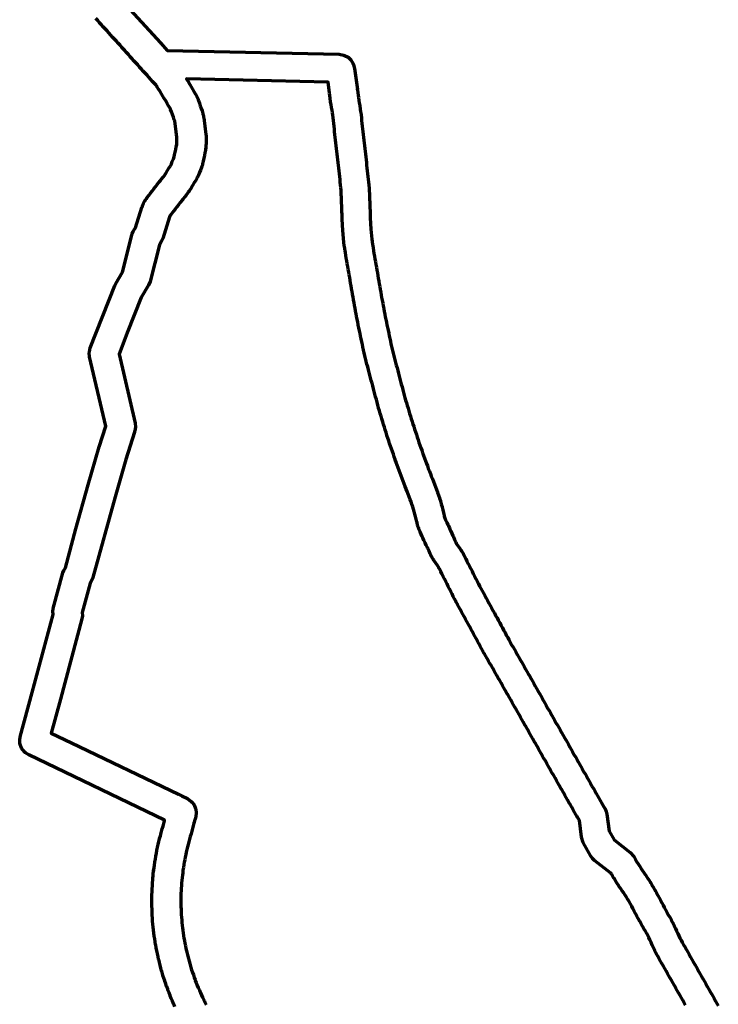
# Model space of a CAD drawing. Header units: metres. Extents: x 98902 to 136161, y 449037 to 499677.
# Tile 4 of 200: x 133166 to 134659, y 453278 to 455381. Entities that reach past the tile are written whole.
import ezdxf

# ---------------------------------------------------------------- set-up
doc = ezdxf.new("R2010")
doc.units = ezdxf.units.M
doc.layers.add('B-WE-OG-INFO_EIS VOORZORGSMAATREGEL-GV', color=7, linetype='Continuous', lineweight=70, true_color=0xfa194b)

msp = doc.modelspace()

# ---------------------------------------------------------------- linework, layer by layer
at = {"layer": 'B-WE-OG-INFO_EIS VOORZORGSMAATREGEL-GV', "flags": 128}
for points in [[(133337.3, 455473.1), (133466.9, 455331.4), (133466.9, 455331.4), (133466.9, 455331.4), (133467.2, 455331), (133467.6, 455330.6), (133481.6, 455315.3), (133848.8, 455307.2), (133858.1, 455305.5), (133860.5, 455304.6), (133867.9, 455300.8), (133873.9, 455295.1), (133878.2, 455287.9), (133879.6, 455284.5), (133881.7, 455277), (133882.4, 455271.9), (133882.4, 455271.9), (133882.4, 455271.8), (133887.8, 455232.1), (133887.7, 455231.8), (133887.8, 455231.5), (133888.5, 455225.5), (133888.5, 455225.5), (133888.5, 455225.5), (133889.2, 455219.9), (133889.9, 455214.7), (133890.8, 455209.4), (133891.8, 455203.6), (133891.8, 455203.6), (133891.8, 455203.6), (133892.9, 455197.6), (133892.9, 455197.4), (133893, 455197.2), (133893.9, 455191.3), (133893.9, 455190.8), (133894, 455190.5), (133894.8, 455184.5), (133894.8, 455184.1), (133894.9, 455183.8), (133895.6, 455177.8), (133895.6, 455177.8), (133895.6, 455177.8), (133896.3, 455171.9), (133896.3, 455171.9), (133896.9, 455165.9), (133897.6, 455159.9), (133898.3, 455153.9), (133898.9, 455148), (133898.9, 455148), (133899.6, 455142), (133900.3, 455136), (133900.9, 455130), (133901.6, 455124), (133902.3, 455118.1), (133902.3, 455118.1), (133903, 455112.1), (133903.6, 455106.1), (133904.3, 455100.1), (133905, 455094.2), (133905.6, 455088.2), (133906.3, 455082.2), (133907, 455076.2), (133907.6, 455070.2), (133908.3, 455064.3), (133909, 455058.3), (133909.6, 455052.3), (133909.6, 455052.3), (133909.6, 455052.3), (133910.3, 455046.3), (133911, 455040.4), (133911.6, 455034.4), (133912.3, 455028.4), (133912.3, 455028.1), (133912.4, 455027.8), (133912.9, 455021.8), (133912.8, 455021), (133913, 455020.2), (133913, 455020), (133913.1, 455019.8), (133913.2, 455016), (133913.2, 455016), (133913.2, 455016), (133913.2, 455015.8), (133913.2, 455015.5), (133913.4, 455009.5), (133913.7, 455003.5), (133913.9, 454997.5), (133914.1, 454991.5), (133914.3, 454985.5), (133914.3, 454985.5), (133914.6, 454979.5), (133914.8, 454973.5), (133914.8, 454973.5), (133914.9, 454972), (133914.9, 454972), (133915, 454969), (133915, 454969), (133915, 454969), (133915.2, 454963.1), (133915.2, 454963.1), (133915.4, 454957.5), (133916.5, 454933.9), (133918.6, 454911.9), (133919.3, 454906.9), (133919.3, 454906.9), (133920.1, 454901), (133920.5, 454898.3), (133920.6, 454897.3), (133921.2, 454894.1), (133921.2, 454894.1), (133921.2, 454894.1), (133921.2, 454894), (133921.2, 454893.9), (133921.3, 454893.7), (133922.3, 454887.7), (133923.3, 454881.8), (133924.3, 454875.9), (133924.3, 454875.9), (133925.4, 454870), (133925.4, 454870), (133925.4, 454870), (133926.4, 454864.1), (133927.4, 454858.2), (133928.4, 454852.2), (133929.5, 454846.3), (133930.5, 454840.4), (133931.5, 454834.5), (133932.5, 454828.6), (133933.6, 454822.7), (133933.6, 454822.7), (133934.6, 454816.7), (133935.6, 454810.8), (133936.6, 454804.9), (133937.7, 454799), (133938.7, 454793.3), (133939.7, 454787.6), (133939.7, 454787.6), (133940.8, 454781.7), (133940.8, 454781.7), (133940.8, 454781.7), (133941.9, 454775.8), (133943, 454769.9), (133944.1, 454764), (133945.2, 454758.1), (133946.4, 454752.2), (133946.4, 454752.2), (133947.5, 454746.2), (133948.5, 454740.7), (133949.7, 454735.1), (133949.7, 454735.1), (133950.9, 454729.3), (133952.2, 454723.5), (133952.2, 454723.5), (133953.4, 454717.6), (133953.4, 454717.6), (133954.7, 454711.7), (133955.9, 454705.8), (133957.2, 454700), (133957.2, 454700), (133958.4, 454694.1), (133958.4, 454694.1), (133959.6, 454688.6), (133960.9, 454683.1), (133962.3, 454677.2), (133963.7, 454671.4), (133965, 454665.7), (133966.4, 454660.3), (133967.9, 454654.7), (133967.9, 454654.7), (133969.4, 454648.9), (133971, 454643.1), (133972.5, 454637.2), (133974, 454631.4), (133975.6, 454625.6), (133977.1, 454619.8), (133978.7, 454614), (133978.7, 454614), (133980.2, 454608.2), (133981.7, 454602.4), (133983.3, 454596.6), (133984.8, 454590.8), (133986.3, 454585), (133987.9, 454579.2), (133987.9, 454579.2), (133989.4, 454573.6), (133990.9, 454568.3), (133992.5, 454562.7), (133994.2, 454557), (133994.2, 454557), (133996, 454551.2), (133997.6, 454545.6), (133999.3, 454540), (134001.1, 454534.4), (134001.1, 454534.4), (134002.9, 454528.6), (134002.9, 454528.6), (134004.7, 454522.9), (134004.7, 454522.9), (134006.4, 454517.3), (134008.2, 454511.8), (134010, 454506.2), (134011.9, 454500.5), (134011.9, 454500.5), (134013.8, 454494.8), (134013.8, 454494.8), (134015.6, 454489.1), (134015.6, 454489.1), (134017.5, 454483.7), (134019.4, 454478.2), (134019.4, 454478.2), (134021.4, 454472.5), (134023.3, 454466.8), (134025.2, 454461.3), (134025.2, 454461.3), (134027.2, 454455.8), (134029.2, 454450.3), (134031.2, 454444.7), (134031.2, 454444.7), (134033.3, 454439), (134035.3, 454433.4), (134037.4, 454428), (134039.4, 454422.6), (134039.4, 454422.6), (134041.6, 454417), (134043.7, 454411.4), (134045.8, 454405.8), (134045.8, 454405.8), (134048, 454400.2), (134048, 454400.2), (134050.1, 454394.7), (134052.3, 454389.1), (134054.5, 454383.5), (134054.5, 454383.5), (134056.7, 454377.9), (134056.7, 454377.7), (134056.9, 454377.5), (134058.9, 454371.8), (134059, 454371.6), (134059.1, 454371.4), (134061.1, 454365.7), (134061.1, 454365.4), (134061.3, 454365.2), (134063.2, 454359.5), (134063.2, 454359.2), (134063.3, 454359), (134065.1, 454353.3), (134065.1, 454353), (134065.3, 454352.8), (134067, 454347), (134067, 454346.7), (134067.1, 454346.5), (134068.7, 454340.7), (134068.7, 454340.4), (134068.8, 454340.2), (134070.3, 454334.4), (134070.3, 454334.1), (134070.4, 454333.9), (134071.8, 454328.1), (134071.8, 454328.1), (134073.2, 454322.2), (134073.2, 454322.2), (134073.5, 454320.8), (134073.5, 454320.7), (134074.6, 454316.3), (134075, 454315.5), (134075.1, 454315.1), (134075.3, 454314.8), (134076.4, 454312.4), (134076.4, 454312.4), (134076.4, 454312.4), (134078.7, 454307.3), (134081.1, 454302.2), (134081.1, 454302.2), (134082.2, 454299.8), (134084.5, 454294.7), (134086.8, 454289.6), (134087, 454289.2), (134087.2, 454288.9), (134089.5, 454283.8), (134091.8, 454278.8), (134091.8, 454278.8), (134092.9, 454276.3), (134095.4, 454270.9), (134097.9, 454265.4), (134099.1, 454263), (134099.5, 454261.9), (134101.1, 454259.3), (134103.8, 454255.6), (134107.3, 454250.8), (134107.3, 454250.8), (134109, 454248.3), (134109.5, 454247.2), (134110.4, 454246.3), (134113.5, 454241.2), (134113.9, 454240), (134114.6, 454239.2), (134116.4, 454235.5), (134116.5, 454235.3), (134116.6, 454235.1), (134119.3, 454229.8), (134119.3, 454229.8), (134122, 454224.4), (134122, 454224.4), (134124.7, 454219.1), (134127.4, 454213.7), (134130.1, 454208.4), (134132.8, 454203.1), (134132.8, 454203.1), (134135.5, 454197.7), (134138.2, 454192.4), (134140.9, 454187), (134140.9, 454187), (134143.6, 454181.7), (134146.3, 454176.3), (134146.3, 454176.3), (134149, 454171), (134149, 454171), (134151.5, 454166.1), (134154.2, 454161.3), (134157, 454156.2), (134157, 454156.2), (134159.9, 454150.9), (134162.8, 454145.7), (134162.8, 454145.7), (134165.7, 454140.5), (134168.6, 454135.2), (134168.6, 454135.2), (134171.5, 454130), (134171.5, 454130), (134174.4, 454124.8), (134174.4, 454124.8), (134177.3, 454119.5), (134177.3, 454119.5), (134177.4, 454119.4), (134180.2, 454114.2), (134180.3, 454114.1), (134180.4, 454114), (134183.2, 454108.7), (134186.1, 454103.5), (134188.9, 454098.2), (134188.9, 454098.2), (134191.8, 454092.9), (134194.6, 454087.7), (134197.5, 454082.4), (134197.5, 454082.4), (134200.3, 454077.1), (134203.2, 454071.9), (134206, 454066.6), (134206, 454066.6), (134208.9, 454061.3), (134208.9, 454061.3), (134211.5, 454056.4), (134214.4, 454051.5), (134217.3, 454046.2), (134220.3, 454041), (134220.3, 454041), (134223.3, 454035.8), (134226.2, 454030.6), (134229.2, 454025.4), (134229.2, 454025.4), (134232.2, 454020.2), (134235.1, 454015), (134238.1, 454009.8), (134238.1, 454009.8), (134238.1, 454009.8), (134241.1, 454004.6), (134241.1, 454004.6), (134241.1, 454004.6), (134244, 453999.4), (134244, 453999.4), (134247, 453994.2), (134247, 453994.2), (134249.9, 453989), (134252.9, 453983.8), (134252.9, 453983.8), (134255.9, 453978.6), (134258.8, 453973.4), (134258.8, 453973.4), (134261.8, 453968.2), (134264.7, 453963), (134267.7, 453957.8), (134267.7, 453957.7), (134270.7, 453952.5), (134273.6, 453947.3), (134273.6, 453947.3), (134276.6, 453942.1), (134279.5, 453936.9), (134282.5, 453931.7), (134285.5, 453926.5), (134288.4, 453921.3), (134291.4, 453916.1), (134291.4, 453916.1), (134294.3, 453910.9), (134294.3, 453910.9), (134297.3, 453905.7), (134297.3, 453905.7), (134297.3, 453905.7), (134300.3, 453900.5), (134300.3, 453900.5), (134300.3, 453900.5), (134303.2, 453895.3), (134306.2, 453890.1), (134306.2, 453890.1), (134309.1, 453884.9), (134309.1, 453884.8), (134312.1, 453879.6), (134312.1, 453879.6), (134315, 453874.4), (134315, 453874.4), (134318, 453869.2), (134318, 453869.2), (134321, 453864), (134321, 453864), (134323.9, 453858.8), (134323.9, 453858.8), (134326.9, 453853.6), (134326.9, 453853.6), (134329.8, 453848.4), (134332.8, 453843.2), (134335.7, 453838), (134338.7, 453832.8), (134338.7, 453832.8), (134341.7, 453827.6), (134341.7, 453827.6), (134344.6, 453822.4), (134347.6, 453817.2), (134350.5, 453812), (134353.5, 453806.7), (134356.4, 453801.5), (134359.4, 453796.3), (134359.4, 453796.3), (134362.4, 453791.1), (134362.4, 453791.1), (134365.3, 453785.9), (134368.3, 453780.7), (134368.3, 453780.7), (134371.2, 453775.5), (134374.2, 453770.3), (134374.2, 453770.3), (134377.2, 453765.1), (134377.2, 453765.1), (134380.1, 453759.9), (134383.1, 453754.7), (134386, 453749.5), (134389, 453744.3), (134392, 453739.1), (134394.9, 453733.9), (134397.9, 453728.7), (134400.8, 453723.5), (134403.8, 453718.3), (134406.8, 453713.1), (134406.8, 453713.1), (134409.5, 453708.2), (134414.5, 453699.9), (134414.5, 453699.9), (134414.5, 453699.9), (134416.9, 453695.9), (134419.6, 453690.2), (134421, 453684.1), (134425.4, 453648), (134436.1, 453629.2), (134470.8, 453602.1), (134478.1, 453593.9), (134482, 453587.4), (134483.6, 453584.8), (134483.6, 453584.8), (134484.4, 453583.5), (134484.4, 453583.4), (134484.4, 453583.4), (134487.4, 453578.5), (134490.3, 453573.7), (134493.3, 453569), (134496.3, 453564.5), (134499.5, 453559.9), (134502.8, 453555.1), (134502.9, 453554.9), (134503.1, 453554.7), (134506.5, 453549.8), (134506.6, 453549.5), (134506.8, 453549.3), (134510.1, 453544.3), (134510.2, 453544.1), (134510.4, 453543.9), (134513.6, 453538.8), (134513.7, 453538.6), (134513.8, 453538.4), (134517, 453533.2), (134517.1, 453533), (134517.2, 453532.8), (134520.3, 453527.6), (134520.4, 453527.4), (134520.5, 453527.2), (134523.5, 453521.9), (134523.6, 453521.7), (134523.7, 453521.5), (134526.6, 453516.2), (134526.6, 453516.2), (134526.6, 453516.1), (134529.4, 453510.8), (134532.3, 453505.6), (134532.3, 453505.5), (134535.1, 453500.3), (134538, 453495), (134538, 453495), (134540.8, 453489.7), (134543.5, 453484.6), (134546.2, 453479.8), (134549.2, 453474.7), (134552.1, 453469.5), (134555.1, 453464.2), (134558.1, 453459), (134558.2, 453458.7), (134558.4, 453458.5), (134561.3, 453453.2), (134561.5, 453452.6), (134561.9, 453452.1), (134564.5, 453446.7), (134564.7, 453446.2), (134564.9, 453445.9), (134567.4, 453440.4), (134567.4, 453440.3), (134567.5, 453440.3), (134569.9, 453434.8), (134569.9, 453434.8), (134572.3, 453429.4), (134572.3, 453429.4), (134574.7, 453424.3), (134577, 453419.4), (134579.3, 453414.9), (134581.9, 453410.3), (134584.8, 453405.2), (134584.8, 453405.1), (134587.8, 453399.9), (134590.7, 453394.7), (134593.7, 453389.5), (134596.7, 453384.3), (134599.6, 453379), (134602.6, 453373.8), (134605.5, 453368.6), (134608.5, 453363.4), (134611.5, 453358.2), (134614.4, 453352.9), (134617.4, 453347.7), (134620.4, 453342.5), (134623.3, 453337.3), (134626.3, 453332), (134629.3, 453326.8), (134632.2, 453321.6), (134632.2, 453321.6), (134635.2, 453316.4), (134635.2, 453316.4), (134638.1, 453311.2), (134641.1, 453305.9), (134641.1, 453305.9), (134644.1, 453300.7), (134644.1, 453300.7), (134647, 453295.5), (134650, 453290.3), (134650, 453290.3), (134653, 453285), (134653, 453285), (134655.9, 453279.8), (134655.9, 453279.8), (134658.9, 453274.6)], [(133497.9, 453273.1), (133495.4, 453278.7), (133495.3, 453278.9), (133495.2, 453279), (133492.8, 453284.6), (133492.8, 453284.7), (133492.7, 453284.9), (133490.3, 453290.5), (133490.3, 453290.7), (133490.2, 453290.8), (133487.9, 453296.4), (133487.8, 453296.6), (133487.8, 453296.8), (133485.5, 453302.4), (133485.5, 453302.6), (133485.4, 453302.7), (133483.2, 453308.4), (133483.2, 453308.6), (133483.1, 453308.7), (133482.6, 453310.1), (133482.6, 453310.2), (133482.6, 453310.2), (133480.5, 453315.9), (133480.5, 453316), (133480.4, 453316.2), (133478.4, 453321.9), (133478.4, 453322), (133478.3, 453322.2), (133476.4, 453327.9), (133476.3, 453328.1), (133476.3, 453328.2), (133474.4, 453333.9), (133474.4, 453334.1), (133474.3, 453334.3), (133472.5, 453340), (133472.5, 453340.1), (133472.4, 453340.3), (133471.6, 453343.1), (133471.5, 453343.3), (133471.5, 453343.4), (133469.8, 453349.1), (133469.8, 453349.3), (133469.7, 453349.5), (133468.1, 453355.2), (133468.1, 453355.4), (133468, 453355.6), (133466.4, 453361.4), (133466.4, 453361.6), (133466.4, 453361.7), (133464.9, 453367.5), (133464.9, 453367.7), (133464.8, 453367.9), (133463.4, 453373.7), (133463.4, 453373.9), (133463.3, 453374.1), (133461.9, 453379.9), (133461.9, 453380.1), (133461.9, 453380.3), (133460.6, 453386.1), (133460.6, 453386.3), (133460.5, 453386.5), (133459.3, 453392.3), (133459.3, 453392.5), (133459.2, 453392.7), (133458.1, 453398.6), (133458.1, 453398.8), (133458, 453398.9), (133457, 453404.8), (133457, 453405), (133456.9, 453405.2), (133455.9, 453411.1), (133455.9, 453411.3), (133455.8, 453411.4), (133454.9, 453417.4), (133454.9, 453417.6), (133454.9, 453417.7), (133454, 453423.7), (133454, 453423.8), (133454, 453424), (133453.2, 453430), (133453.2, 453430.1), (133453.1, 453430.3), (133452.4, 453436.3), (133452.4, 453436.4), (133452.4, 453436.6), (133451.7, 453442.6), (133451.7, 453442.8), (133451.7, 453442.9), (133451.1, 453448.9), (133451.1, 453449.1), (133451, 453449.3), (133450.5, 453455.2), (133450.5, 453455.4), (133450.5, 453455.6), (133450.1, 453461.6), (133450.1, 453461.7), (133450, 453461.9), (133449.7, 453467.9), (133449.7, 453468.1), (133449.6, 453468.3), (133449.3, 453474.3), (133449.4, 453474.4), (133449.3, 453474.6), (133449.1, 453480.6), (133449.1, 453480.8), (133449.1, 453481), (133448.9, 453487), (133448.9, 453487.1), (133448.9, 453487.3), (133448.8, 453493.3), (133448.8, 453493.5), (133448.8, 453493.7), (133448.8, 453499.7), (133448.8, 453499.8), (133448.8, 453500), (133448.8, 453506), (133448.9, 453506.2), (133448.8, 453506.4), (133449, 453512.4), (133449, 453512.6), (133449, 453512.7), (133449.1, 453518.7), (133449.2, 453518.9), (133449.2, 453519.1), (133449.4, 453525.1), (133449.5, 453525.2), (133449.4, 453525.4), (133449.8, 453531.4), (133449.8, 453531.6), (133449.8, 453531.8), (133450.2, 453537.8), (133450.2, 453537.9), (133450.2, 453538.1), (133450.7, 453544.1), (133450.7, 453544.3), (133450.7, 453544.4), (133451.2, 453550.4), (133451.3, 453550.6), (133451.3, 453550.8), (133451.9, 453556.7), (133451.9, 453556.9), (133451.9, 453557.1), (133452.6, 453563.1), (133452.7, 453563.2), (133452.6, 453563.4), (133453.4, 453569.4), (133453.4, 453569.5), (133453.4, 453569.7), (133454.3, 453575.7), (133454.3, 453575.8), (133454.3, 453576), (133455.2, 453581.9), (133455.2, 453582.1), (133455.2, 453582.3), (133456.2, 453588.2), (133456.3, 453588.4), (133456.3, 453588.6), (133457.3, 453594.5), (133457.3, 453594.7), (133457.3, 453594.8), (133458.4, 453600.7), (133458.5, 453600.9), (133458.5, 453601.1), (133459.7, 453607), (133459.7, 453607.1), (133459.7, 453607.3), (133461, 453613.2), (133461, 453613.4), (133461, 453613.5), (133462.3, 453619.4), (133462.4, 453619.5), (133462.4, 453619.7), (133463.8, 453625.6), (133463.9, 453625.7), (133463.9, 453625.9), (133465.3, 453631.7), (133465.4, 453631.9), (133465.4, 453632.1), (133466.9, 453637.9), (133467, 453638), (133467, 453638.1), (133467.7, 453641), (133467.8, 453641.1), (133467.8, 453641.2), (133469.4, 453646.9), (133469.4, 453647), (133469.4, 453647), (133471, 453652.8), (133472.6, 453658.6), (133472.6, 453658.6), (133474.2, 453664.4), (133475.8, 453670.2), (133476.1, 453671.5), (133185.7, 453811), (133179, 453815.4), (133176.9, 453817.2), (133170.4, 453825.3), (133167, 453835), (133166.8, 453836.5), (133166.4, 453842.9), (133167.4, 453849.2), (133193.4, 453944.4), (133237.7, 454110.5), (133237.2, 454117.3), (133238.2, 454123.8), (133258.6, 454199.4), (133260.7, 454204.9), (133264.4, 454210.6), (133286.7, 454293.5), (133312.9, 454387.9), (133336.5, 454469), (133350.4, 454512.9), (133315.9, 454660.9), (133315.2, 454670.4), (133315.3, 454671.9), (133317.3, 454680.2), (133369.9, 454813.6), (133371.9, 454817.7), (133386.1, 454842), (133405.9, 454920.9), (133406.2, 454921.3), (133406.2, 454921.9), (133406.6, 454923.3), (133409.2, 454928.5), (133410.3, 454931.4), (133413.8, 454936.7), (133427.3, 454979.6), (133427.3, 454979.6), (133427.8, 454981), (133428.5, 454982.3), (133428.9, 454984), (133430, 454986.7), (133430.8, 454987.9), (133431.2, 454989.2), (133434.1, 454994.4), (133434.9, 454995.3), (133435.4, 454996.5), (133437, 454999), (133437.9, 454999.8), (133438.4, 455000.9), (133442.1, 455005.6), (133445.7, 455010.2), (133449.4, 455014.9), (133453, 455019.6), (133456.7, 455024.2), (133456.7, 455024.2), (133460.3, 455028.9), (133464, 455033.6), (133465.3, 455035.3), (133465.3, 455035.3), (133467.1, 455037.6), (133468.9, 455039.9), (133469, 455039.9), (133472.6, 455044.6), (133472.6, 455044.6), (133475.5, 455048.3), (133476.2, 455049.3), (133479, 455054), (133482.1, 455059), (133485.2, 455064.1), (133485.2, 455064.1), (133488.3, 455069.2), (133490.6, 455072.9), (133490.7, 455073.3), (133492.5, 455077.8), (133494.7, 455083.3), (133496.5, 455087.8), (133496.6, 455088), (133497.4, 455092.3), (133498.6, 455098.1), (133499.8, 455104), (133500.9, 455109.8), (133501.9, 455114.7), (133501.9, 455114.7), (133502, 455118.6), (133502, 455124.5), (133502, 455130.1), (133502, 455131), (133501.4, 455135.3), (133500.6, 455141.2), (133499.9, 455147.1), (133499.9, 455147.1), (133499.9, 455147.1), (133499.1, 455153), (133498.3, 455158.8), (133497.6, 455164.5), (133496.7, 455167.1), (133494.7, 455172.7), (133492.7, 455178.3), (133490.7, 455183.9), (133488.7, 455189.4), (133488.7, 455189.5), (133488.6, 455190), (133487.1, 455192.6), (133484.4, 455197.2), (133484.4, 455197.2), (133481.3, 455202.3), (133478.3, 455207.4), (133478.3, 455207.4), (133475.3, 455212.5), (133472.2, 455217.6), (133469.2, 455222.7), (133466.2, 455227.7), (133463.1, 455232.8), (133460.1, 455237.9), (133459.7, 455238.5), (133457.9, 455240.8), (133454.3, 455244.7), (133450.3, 455249.1), (133446.4, 455253.5), (133442.4, 455257.9), (133438.4, 455262.3), (133434.5, 455266.7), (133430.5, 455271.1), (133426.5, 455275.5), (133422.5, 455279.9), (133418.6, 455284.3), (133414.6, 455288.7), (133414.6, 455288.7), (133410.6, 455293.1), (133406.7, 455297.5), (133402.7, 455301.9), (133398.7, 455306.4), (133394.7, 455310.8), (133390.8, 455315.2), (133386.8, 455319.6), (133386.8, 455319.6), (133384.8, 455321.8), (133384.8, 455321.8), (133384.8, 455321.8), (133380.8, 455326.2), (133376.9, 455330.6), (133376.9, 455330.6), (133372.9, 455335), (133372.9, 455335), (133368.9, 455339.4), (133365, 455343.8), (133361, 455348.2), (133357, 455352.6), (133353, 455357), (133349.1, 455361.4), (133345.1, 455365.8), (133341.1, 455370.2), (133337.2, 455374.6), (133333.2, 455379), (133329.2, 455383.4)], [(134588.9, 453276.3), (134586, 453281.5), (134583, 453286.8), (134583, 453286.8), (134580, 453292), (134577.1, 453297.2), (134574.1, 453302.4), (134574.1, 453302.4), (134571.1, 453307.7), (134568.2, 453312.9), (134565.2, 453318.1), (134565.2, 453318.1), (134562.3, 453323.3), (134559.3, 453328.5), (134556.3, 453333.8), (134556.3, 453333.8), (134553.4, 453339), (134550.4, 453344.2), (134547.4, 453349.4), (134547.4, 453349.4), (134544.5, 453354.7), (134541.5, 453359.9), (134538.5, 453365.1), (134538.5, 453365.1), (134535.6, 453370.3), (134532.6, 453375.5), (134529.7, 453380.8), (134529.6, 453380.9), (134529.5, 453381), (134526.6, 453386.2), (134526.4, 453386.7), (134526.1, 453387.2), (134523.4, 453392.6), (134523.3, 453393), (134523, 453393.3), (134520.4, 453398.7), (134520.4, 453398.9), (134520.3, 453399), (134517.8, 453404.5), (134517.8, 453404.6), (134517.7, 453404.7), (134515.2, 453410.1), (134515.2, 453410.2), (134515.2, 453410.2), (134512.7, 453415.7), (134512.7, 453415.7), (134510.5, 453420.6), (134508.3, 453425.1), (134505.9, 453429.5), (134503.1, 453434.4), (134500.1, 453439.6), (134497.1, 453444.8), (134497.1, 453444.8), (134494.1, 453450), (134494.1, 453450.2), (134493.9, 453450.3), (134491, 453455.6), (134490.9, 453455.8), (134490.8, 453456), (134487.9, 453461.3), (134485.1, 453466.6), (134482.3, 453471.9), (134482.3, 453471.9), (134479.4, 453477.2), (134479.4, 453477.2), (134476.6, 453482.5), (134473.8, 453487.7), (134473.8, 453487.7), (134471, 453492.7), (134468.3, 453497.6), (134465.6, 453502.3), (134462.7, 453506.9), (134459.8, 453511.6), (134456.8, 453516.2), (134453.7, 453520.7), (134450.3, 453525.4), (134450.3, 453525.6), (134450.1, 453525.7), (134446.7, 453530.7), (134446.6, 453530.9), (134446.4, 453531.1), (134443.1, 453536.1), (134443, 453536.3), (134442.8, 453536.5), (134439.6, 453541.6), (134439.5, 453541.8), (134439.3, 453542), (134436.2, 453547.2), (134436.1, 453547.3), (134436, 453547.4), (134433, 453552.5), (134432.2, 453553.9), (134432.2, 453553.9), (134432.2, 453553.9), (134430.5, 453556.6), (134429.6, 453558.2), (134394.5, 453585.5), (134390.3, 453589.6), (134386.9, 453594.4), (134370.3, 453623.6), (134366.6, 453634.8), (134362.2, 453670.5), (134357.9, 453677.6), (134357.8, 453677.9), (134357.6, 453678.2), (134354.6, 453683.4), (134354.6, 453683.4), (134354.6, 453683.4), (134351.6, 453688.6), (134351.6, 453688.6), (134348.7, 453693.8), (134345.7, 453699), (134342.8, 453704.2), (134339.8, 453709.4), (134336.8, 453714.6), (134333.9, 453719.8), (134330.9, 453725), (134328, 453730.2), (134325, 453735.5), (134322, 453740.7), (134322, 453740.7), (134319.1, 453745.9), (134316.1, 453751.1), (134313.2, 453756.3), (134310.2, 453761.5), (134310.2, 453761.5), (134307.2, 453766.7), (134307.2, 453766.7), (134307.2, 453766.7), (134304.3, 453771.9), (134301.3, 453777.1), (134298.4, 453782.3), (134295.4, 453787.5), (134295.4, 453787.5), (134292.4, 453792.7), (134289.5, 453797.9), (134286.5, 453803.2), (134283.6, 453808.4), (134280.6, 453813.6), (134277.7, 453818.8), (134277.7, 453818.8), (134274.7, 453824), (134274.7, 453824), (134271.7, 453829.2), (134271.7, 453829.2), (134268.8, 453834.4), (134268.8, 453834.4), (134265.8, 453839.6), (134265.8, 453839.6), (134262.9, 453844.8), (134259.9, 453850), (134259.9, 453850), (134257, 453855.2), (134257, 453855.2), (134254, 453860.4), (134251, 453865.6), (134248.1, 453870.8), (134248.1, 453870.8), (134245.1, 453876), (134245.1, 453876), (134242.2, 453881.2), (134239.2, 453886.4), (134236.3, 453891.7), (134236.3, 453891.7), (134233.3, 453896.9), (134233.3, 453896.9), (134230.3, 453902.1), (134227.4, 453907.3), (134224.4, 453912.5), (134221.5, 453917.7), (134221.5, 453917.7), (134218.5, 453922.9), (134215.5, 453928.1), (134215.5, 453928.1), (134212.6, 453933.3), (134209.6, 453938.5), (134206.7, 453943.7), (134206.7, 453943.7), (134203.7, 453948.9), (134200.7, 453954.1), (134200.7, 453954.1), (134197.8, 453959.3), (134194.8, 453964.5), (134191.9, 453969.7), (134191.9, 453969.7), (134188.9, 453974.9), (134188.9, 453974.9), (134185.9, 453980.1), (134185.9, 453980.1), (134183, 453985.3), (134180, 453990.5), (134177.1, 453995.7), (134174.1, 454000.9), (134171.1, 454006.1), (134168.2, 454011.3), (134168.2, 454011.3), (134165.2, 454016.5), (134165.2, 454016.5), (134162.2, 454021.7), (134159.3, 454026.9), (134159.2, 454027.2), (134159, 454027.5), (134156.1, 454032.7), (134156.1, 454032.8), (134156.1, 454032.8), (134153.2, 454038), (134153.2, 454038), (134150.4, 454043.3), (134147.5, 454048.6), (134147.5, 454048.6), (134144.7, 454053.8), (134144.7, 454053.9), (134141.8, 454059.1), (134139, 454064.4), (134139, 454064.4), (134136.1, 454069.6), (134136.1, 454069.6), (134133.3, 454074.9), (134130.4, 454080.2), (134130.4, 454080.2), (134127.6, 454085.4), (134124.8, 454090.4), (134124.8, 454090.4), (134121.9, 454095.7), (134121.9, 454095.7), (134119, 454100.9), (134119, 454100.9), (134116.1, 454106.1), (134113.2, 454111.4), (134110.3, 454116.6), (134107.4, 454121.8), (134107.4, 454121.8), (134104.5, 454127.1), (134101.6, 454132.3), (134101.6, 454132.4), (134101.5, 454132.5), (134098.6, 454137.7), (134098.5, 454138.2), (134098.2, 454138.6), (134095.5, 454143.9), (134092.8, 454149.3), (134092.8, 454149.3), (134090.1, 454154.6), (134087.4, 454160), (134084.7, 454165.3), (134082, 454170.6), (134079.3, 454176), (134079.3, 454176), (134076.6, 454181.3), (134073.9, 454186.7), (134071.2, 454192), (134068.5, 454197.4), (134068.5, 454197.4), (134065.8, 454202.7), (134063.1, 454208.1), (134063.1, 454208.1), (134063, 454208.3), (134062.9, 454208.5), (134061.5, 454211.1), (134059.7, 454214.2), (134058.7, 454215.6), (134055.1, 454220.4), (134051.6, 454225.3), (134051, 454226.6), (134050.1, 454227.6), (134047.1, 454232.8), (134046.6, 454234.2), (134045.6, 454235.5), (134044.5, 454238), (134043.4, 454240.4), (134040.9, 454245.8), (134038.4, 454251.3), (134037.3, 454253.7), (134037.3, 454253.7), (134035, 454258.8), (134032.6, 454263.9), (134032.6, 454263.9), (134032.5, 454264.3), (134032.3, 454264.6), (134030, 454269.7), (134027.6, 454274.7), (134026.5, 454277.2), (134026.5, 454277.2), (134024.2, 454282.3), (134021.9, 454287.3), (134021.9, 454287.3), (134020.7, 454289.8), (134020.7, 454290), (134020.7, 454290.2), (134020.4, 454290.5), (134019.3, 454292.9), (134018.9, 454294.6), (134018.1, 454296.1), (134017.2, 454298.6), (134017.1, 454299.9), (134016.6, 454301), (134015.2, 454306.9), (134015.2, 454306.9), (134014.8, 454308.3), (134014.8, 454308.3), (134013.4, 454314.2), (134013.4, 454314.2), (134013.4, 454314.2), (134012.1, 454319.8), (134010.7, 454325.1), (134009.3, 454330.4), (134007.8, 454335.6), (134006.1, 454340.9), (134004.4, 454346.1), (134002.6, 454351.3), (134000.7, 454356.4), (133998.6, 454361.8), (133998.6, 454361.8), (133996.4, 454367.4), (133996.4, 454367.4), (133994.2, 454373), (133994.2, 454373), (133992.1, 454378.6), (133992, 454378.6), (133992, 454378.7), (133989.9, 454384.3), (133989.9, 454384.3), (133989.8, 454384.3), (133987.7, 454389.9), (133985.5, 454395.5), (133983.4, 454401.1), (133981.2, 454406.8), (133981.2, 454406.9), (133981.1, 454407), (133979.1, 454412.7), (133979, 454412.7), (133979, 454412.8), (133976.9, 454418.5), (133974.9, 454424.1), (133974.9, 454424.1), (133972.8, 454429.7), (133970.8, 454435.4), (133970.7, 454435.5), (133970.7, 454435.7), (133968.7, 454441.3), (133968.7, 454441.4), (133968.6, 454441.5), (133966.6, 454447.2), (133964.7, 454452.8), (133962.7, 454458.5), (133962.7, 454458.5), (133960.7, 454464.2), (133960.7, 454464.3), (133960.6, 454464.4), (133958.7, 454470.1), (133958.7, 454470.2), (133958.7, 454470.3), (133956.8, 454476), (133956.8, 454476), (133954.9, 454481.7), (133954.9, 454481.7), (133953, 454487.4), (133951.1, 454493.1), (133951.1, 454493.3), (133951.1, 454493.4), (133949.2, 454499.1), (133949.2, 454499.2), (133949.2, 454499.3), (133947.4, 454505), (133945.6, 454510.8), (133943.8, 454516.5), (133942, 454522.2), (133942, 454522.3), (133942, 454522.4), (133940.2, 454528.2), (133940.2, 454528.3), (133940.2, 454528.4), (133938.4, 454534.1), (133936.7, 454539.9), (133936.7, 454539.9), (133935, 454545.6), (133935, 454545.6), (133933.3, 454551.4), (133933.3, 454551.6), (133933.2, 454551.8), (133931.6, 454557.5), (133931.5, 454557.8), (133931.4, 454558), (133929.9, 454563.8), (133929.9, 454563.8), (133928.4, 454569.6), (133926.8, 454575.4), (133925.3, 454581.2), (133923.7, 454587), (133922.2, 454592.8), (133922.2, 454592.9), (133920.7, 454598.7), (133919.1, 454604.5), (133917.6, 454610.3), (133916, 454616.1), (133914.5, 454621.9), (133913, 454627.7), (133911.4, 454633.5), (133909.9, 454639.3), (133909.9, 454639.3), (133908.3, 454645.1), (133908.3, 454645.3), (133908.3, 454645.5), (133906.8, 454651.3), (133906.8, 454651.5), (133906.7, 454651.7), (133905.3, 454657.5), (133905.3, 454657.5), (133903.9, 454663.4), (133903.9, 454663.4), (133902.5, 454669.2), (133901.1, 454675), (133901.1, 454675.4), (133901, 454675.7), (133899.7, 454681.6), (133899.7, 454681.6), (133899.7, 454681.6), (133898.5, 454687.5), (133898.5, 454687.5), (133897.2, 454693.3), (133897.2, 454693.3), (133896, 454699.2), (133894.7, 454705.1), (133893.5, 454711), (133893.5, 454711), (133892.2, 454716.8), (133892.2, 454716.8), (133891, 454722.7), (133891, 454722.7), (133891, 454722.8), (133889.7, 454728.6), (133889.7, 454729), (133889.6, 454729.3), (133888.5, 454735.2), (133887.4, 454741.1), (133887.4, 454741.1), (133887.4, 454741.1), (133886.3, 454747), (133885.2, 454752.9), (133884.1, 454758.8), (133883, 454764.7), (133881.9, 454770.6), (133881.9, 454770.6), (133880.7, 454776.5), (133880.7, 454776.5), (133880.7, 454776.6), (133879.6, 454782.5), (133879.6, 454782.6), (133879.6, 454782.8), (133878.6, 454788.7), (133877.5, 454794.7), (133876.5, 454800.6), (133875.5, 454806.5), (133875.5, 454806.5), (133874.5, 454812.4), (133874.5, 454812.4), (133874.5, 454812.4), (133873.4, 454818.3), (133872.4, 454824.2), (133871.4, 454830.2), (133870.4, 454836.1), (133869.3, 454842), (133868.3, 454847.9), (133867.3, 454853.8), (133866.3, 454859.7), (133865.2, 454865.7), (133865.2, 454865.7), (133865.2, 454865.7), (133864.2, 454871.6), (133863.2, 454877.5), (133862.2, 454883.4), (133862.2, 454883.4), (133862.2, 454883.4), (133862.2, 454883.6), (133862.1, 454883.9), (133861.5, 454887.4), (133861.5, 454887.7), (133861.4, 454888), (133861.1, 454889.5), (133861.2, 454889.7), (133861.1, 454889.9), (133860.7, 454892.9), (133860.7, 454892.9), (133859.9, 454898.8), (133859.9, 454898.8), (133859.9, 454898.9), (133859.1, 454904.4), (133859.1, 454904.9), (133859, 454905.5), (133856.6, 454930.5), (133855.5, 454954.9), (133855.5, 454955), (133855.5, 454955.1), (133855.3, 454960.7), (133855.3, 454960.7), (133855.3, 454960.7), (133855, 454966.6), (133855, 454966.6), (133854.9, 454969.6), (133854.9, 454969.7), (133854.9, 454969.7), (133854.8, 454971.2), (133854.8, 454971.2), (133854.8, 454971.2), (133854.6, 454977.2), (133854.4, 454983.2), (133854.4, 454983.2), (133854.4, 454983.2), (133854.2, 454989.2), (133854.2, 454989.2), (133853.9, 454995.3), (133853.7, 455001.3), (133853.5, 455007.3), (133853.3, 455013.3), (133853.3, 455013.3), (133853.3, 455013.3), (133853.3, 455013.5), (133853.2, 455013.7), (133853.1, 455017.1), (133852.7, 455022), (133852, 455027.7), (133851.4, 455033.7), (133850.7, 455039.7), (133850, 455045.6), (133849.3, 455051.6), (133848.7, 455057.6), (133848, 455063.6), (133847.3, 455069.6), (133846.7, 455075.5), (133846, 455081.5), (133845.3, 455087.5), (133845.3, 455087.5), (133845.3, 455087.5), (133844.7, 455093.5), (133844, 455099.4), (133843.3, 455105.4), (133842.7, 455111.4), (133842.7, 455111.4), (133842.7, 455111.4), (133842, 455117.4), (133842, 455117.4), (133841.3, 455123.4), (133840.6, 455129.3), (133840, 455135.3), (133839.3, 455141.3), (133839.3, 455141.3), (133839.3, 455141.3), (133838.6, 455147.3), (133838.6, 455147.3), (133838, 455153.2), (133837.3, 455159.2), (133836.6, 455165.2), (133836, 455171.2), (133836, 455171.2), (133835.3, 455176.8), (133834.6, 455182), (133833.8, 455187.4), (133832.8, 455193.1), (133832.8, 455193.1), (133831.7, 455198.9), (133831.7, 455199.1), (133831.6, 455199.3), (133830.6, 455205.2), (133830.7, 455205.6), (133830.5, 455206), (133829.7, 455211.9), (133829.7, 455212.3), (133829.6, 455212.7), (133828.9, 455218.7), (133828.9, 455218.7), (133828.3, 455224.3), (133825.1, 455247.7), (133523, 455254.4), (133523.7, 455253.1), (133526.7, 455248), (133529.7, 455242.8), (133532.7, 455237.7), (133535.7, 455232.5), (133538.7, 455227.4), (133541.7, 455222.2), (133544.7, 455217.1), (133545.3, 455215.4), (133546.3, 455213.9), (133547.5, 455211.2), (133547.8, 455209.8), (133548.4, 455208.6), (133550.3, 455203), (133550.3, 455202.9), (133552.2, 455197.3), (133554, 455191.6), (133555.9, 455186), (133555.9, 455186), (133557.8, 455180.3), (133557.9, 455178.9), (133558.5, 455177.7), (133559.1, 455174.8), (133559.2, 455173.3), (133559.7, 455171.9), (133560.4, 455166), (133560.4, 455166), (133561.2, 455160.1), (133562, 455154.2), (133562, 455154.2), (133562.7, 455148.2), (133562.7, 455148.2), (133562.7, 455148.2), (133563.5, 455142.3), (133564.3, 455136.4), (133564.2, 455135.5), (133564.5, 455134.6), (133564.7, 455131.6), (133564.5, 455130.2), (133564.7, 455129.1), (133564.6, 455123.1), (133564.5, 455117.1), (133564.5, 455117.1), (133564.5, 455117.1), (133564.4, 455111.2), (133564.2, 455110.3), (133564.3, 455109.3), (133564.1, 455106.4), (133563.6, 455104.6), (133563.5, 455102.5), (133562.3, 455096.6), (133561.1, 455090.8), (133559.8, 455085), (133558.6, 455079.1), (133557.3, 455073.3), (133557, 455072.5), (133556.9, 455071.7), (133556.1, 455068.8), (133555.4, 455067.3), (133555, 455065.3), (133552.7, 455059.8), (133550.4, 455054.3), (133550.4, 455054.3), (133548.2, 455048.8), (133547.9, 455048.3), (133547.8, 455047.8), (133546.5, 455045.1), (133545.4, 455043.5), (133544.8, 455041.8), (133541.7, 455036.7), (133538.6, 455031.6), (133535.5, 455026.5), (133532.4, 455021.4), (133529.3, 455016.3), (133529, 455016.1), (133528.9, 455015.8), (133527.3, 455013.3), (133526.4, 455012.3), (133525.7, 455011), (133522, 455006.3), (133518.3, 455001.6), (133516.5, 454999.2), (133516.5, 454999.2), (133514.6, 454996.9), (133514.6, 454996.9), (133513.3, 454995.2), (133513.3, 454995.2), (133509.6, 454990.5), (133509.6, 454990.5), (133509.6, 454990.5), (133506, 454985.8), (133506, 454985.8), (133502.3, 454981.1), (133498.6, 454976.4), (133498.6, 454976.4), (133494.9, 454971.7), (133491.3, 454967), (133491.3, 454967), (133491.3, 454967), (133488.3, 454963.2), (133488, 454962.7), (133486.4, 454959.8), (133486.4, 454959.8), (133471.9, 454913.8), (133469.2, 454907.7), (133464.8, 454900.2), (133445, 454821.7), (133441.8, 454813.9), (133426.1, 454787.3), (133396.3, 454712), (133378.7, 454666.5), (133413, 454519.1), (133413.7, 454511), (133412.3, 454503), (133411.9, 454501.7), (133411.9, 454501.7), (133411.5, 454500.4), (133393.2, 454442), (133370.1, 454361.7), (133323, 454189.4), (133322.7, 454188.1), (133317.1, 454177.7), (133300, 454114.7), (133300.5, 454108.1), (133299.5, 454101.4), (133253.7, 453929.5), (133233.8, 453856.9), (133276.8, 453836.8), (133505.7, 453727.2), (133512.8, 453723.2), (133524.7, 453717.6), (133533.1, 453711.6), (133534.5, 453710.1), (133539.2, 453703.9), (133542.2, 453696.6), (133542.7, 453694.7), (133543.6, 453686.9), (133542.6, 453679.2), (133541.1, 453673.9), (133541.1, 453673.9), (133540.7, 453672.5), (133540.7, 453672.5), (133539.3, 453667.5), (133539.3, 453667.5), (133539.3, 453667.5), (133539.2, 453667.2), (133539.2, 453666.9), (133538.7, 453665.3), (133538.7, 453665.3), (133537.2, 453659.6), (133537.2, 453659.6), (133535.6, 453653.8), (133534, 453648.1), (133534, 453648.1), (133532.4, 453642.4), (133532.4, 453642.3), (133530.8, 453636.6), (133529.3, 453630.9), (133529.3, 453630.9), (133527.7, 453625.2), (133526.3, 453619.8), (133524.9, 453614.4), (133523.5, 453608.9), (133522.3, 453603.4), (133521.1, 453597.9), (133520, 453592.5), (133518.9, 453587), (133517.9, 453581.5), (133517, 453575.9), (133516.1, 453570.3), (133515.3, 453564.8), (133514.6, 453559.2), (133513.9, 453553.8), (133513.3, 453548.2), (133512.8, 453542.6), (133512.3, 453536.9), (133511.9, 453531.3), (133511.5, 453525.8), (133511.3, 453520.2), (133511, 453514.6), (133510.9, 453509), (133510.8, 453503.4), (133510.8, 453497.8), (133510.8, 453492.2), (133510.9, 453486.5), (133511.1, 453481), (133511.3, 453475.4), (133511.7, 453469.8), (133512, 453464.1), (133512.5, 453458.6), (133513, 453453), (133513.5, 453447.5), (133514.2, 453441.8), (133514.9, 453436.3), (133515.6, 453430.7), (133516.4, 453425.2), (133517.3, 453419.7), (133518.3, 453414.2), (133519.3, 453408.6), (133520.4, 453403.1), (133521.5, 453397.7), (133522.7, 453392.2), (133524, 453386.6), (133525.4, 453381.3), (133526.7, 453375.9), (133528.2, 453370.4), (133529.7, 453365.1), (133531.4, 453359.6), (133532.1, 453357), (133533.8, 453351.6), (133535.6, 453346.2), (133537.4, 453341), (133539.2, 453335.7), (133541.2, 453330.4), (133541.6, 453329.2), (133543.7, 453323.8), (133545.8, 453318.6), (133547.9, 453313.4), (133550.2, 453308.2), (133552.4, 453303), (133554.7, 453297.9), (133557.2, 453292.7), (133559.6, 453287.6), (133561, 453284.7), (133562.3, 453282.2), (133564.9, 453277.2)]]:
    msp.add_lwpolyline(points, dxfattribs=at)

doc.saveas('drawing.dxf')
